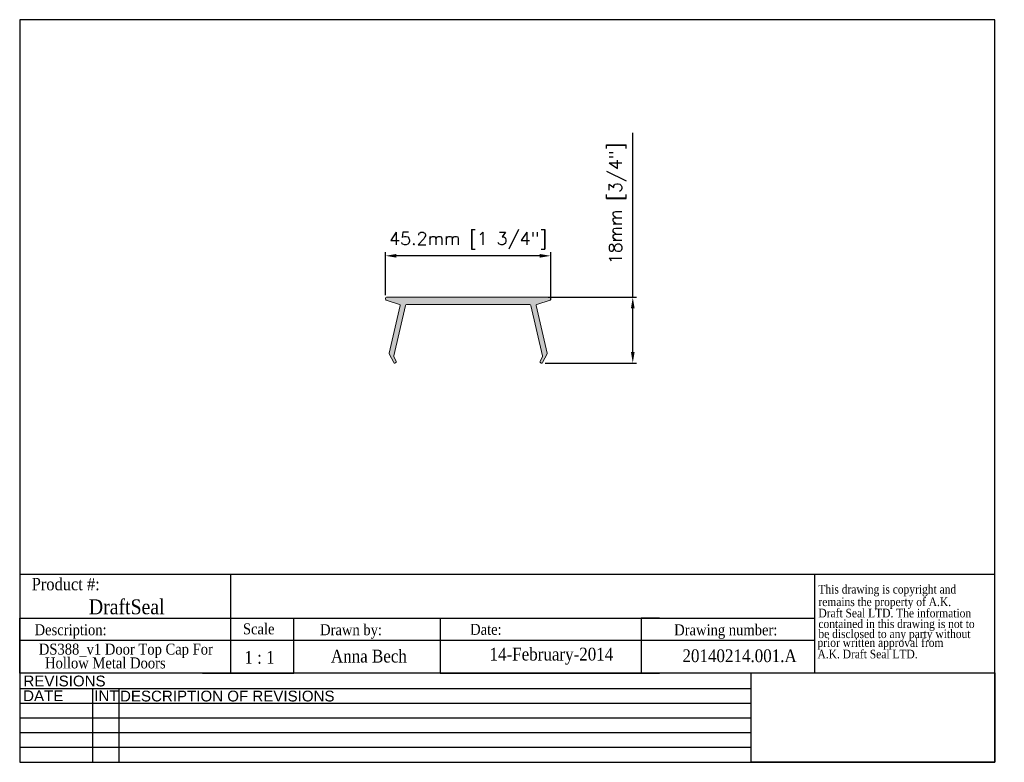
# Model space of a CAD drawing. Header units: millimetres. Extents: x 2362 to 2631, y 15 to 219.
import ezdxf
from ezdxf.enums import TextEntityAlignment as Align

# ---------------------------------------------------------------- set-up
doc = ezdxf.new("R2010")
doc.units = ezdxf.units.MM
doc.header["$MEASUREMENT"] = 0
for name, color, linetype, lineweight in [('AM_5', 3, 'Continuous', 25), ('BORDER', 7, 'Continuous', 25), ('DIMENSIONS', 8, 'Continuous', 15)]:
    doc.layers.add(name, color=color, linetype=linetype, lineweight=lineweight)
doc.layers.add('FRAME', color=7, linetype='Continuous')
doc.styles.add('DS GROUP', font='arial.ttf')
doc.styles.get("Standard").update_dxf_attribs({"font": 'ROMANS.SHX'})
doc.styles.add('TAG', font='GARA.TTF')
doc.dimstyles.new('AM_ISO$0', dxfattribs={"dimtxt": 1.5, "dimasz": 1.5, "dimexe": 1, "dimexo": 1, "dimgap": 1.5, "dimtad": 1, "dimdec": 0, "dimdsep": 46, "dimtxsty": 'Standard', "dimcen": 0, "dimclrd": 256, "dimclre": 256, "dimclrt": 2, "dimadec": 0, "dimazin": 2, "dimtp": 0.1, "dimtm": 0.1, "dimtfac": 0.71, "dimtdec": 0, "dimtmove": 0, "dimatfit": 3, "dimfxl": 1, "dimlwd": -1, "dimlwe": -1, "dimarcsym": 1})
picture_1 = doc.add_image_def('image1.bmp', size_in_pixel=(901, 331))

# ---------------------------------------------------------------- blocks, each defined once
blk = doc.blocks.new('A$C08671A0E')
at = {"layer": 'FRAME', "style": 'TAG'}
for s, p in [('This drawing is copyright and', (14.8, -52.3)), ('remains the property of A.K.', (14.8, -101.5)), ('Draft Seal LTD. The information', (14.8, -145.7)), ('contained in this drawing is not to  ', (14.8, -187.4)), ('be disclosed to any party without ', (14.8, -226.7)), (' prior written approval from', (0, -261.2)), (' A.K. Draft Seal LTD.', (0, -306.1))]:
    blk.add_text(s, height=33.819, dxfattribs=at).set_placement(p)
blk = doc.blocks.new('*D465')
at = {"layer": 'AM_5', "linetype": 'ByBlock', "transparency": 16777216}
for p, q in [((2529.76, 142.56), (2529.76, 187.56)), ((2506.57, 142.56), (2530.76, 142.56)), ((2529.76, 127.54), (2529.76, 139.56)), ((2505.77, 124.54), (2530.76, 124.54))]:
    blk.add_line(p, q, dxfattribs=at)
at = {"layer": 'AM_5', "transparency": 16777216}
for points in [[(2529.26, 139.56), (2530.26, 139.56), (2529.76, 142.56)], [(2529.26, 127.54), (2530.26, 127.54), (2529.76, 124.54)]]:
    blk.add_solid(points, dxfattribs=at)
at = {"layer": 'Defpoints', "color": 0, "transparency": 16777216}
for p in [(2505.57, 142.56), (2504.77, 124.54), (2529.76, 124.54)]:
    blk.add_point(p, dxfattribs=at)
at = {"layer": 'AM_5', "color": 7, "transparency": 16777216, "insert": (2525.59, 168.23), "char_height": 3.5, "attachment_point": 5, "rotation": 90}
blk.add_mtext('18mm [3/4"]', dxfattribs=at)
blk = doc.blocks.new('*D466')
at = {"layer": 'AM_5', "linetype": 'ByBlock', "transparency": 16777216}
for p, q in [((2462.12, 143.15), (2462.12, 154.89)), ((2504.33, 153.89), (2465.12, 153.89)), ((2507.33, 141.81), (2507.33, 154.89))]:
    blk.add_line(p, q, dxfattribs=at)
at = {"layer": 'AM_5', "transparency": 16777216}
for points in [[(2465.12, 154.39), (2465.12, 153.39), (2462.12, 153.89)], [(2504.33, 154.39), (2504.33, 153.39), (2507.33, 153.89)]]:
    blk.add_solid(points, dxfattribs=at)
at = {"layer": 'Defpoints', "color": 0, "transparency": 16777216}
for p in [(2462.12, 153.89), (2462.12, 142.15), (2507.33, 140.81)]:
    blk.add_point(p, dxfattribs=at)
at = {"layer": 'AM_5', "color": 7, "transparency": 16777216, "insert": (2484.72, 158.05), "char_height": 3.5, "attachment_point": 5}
blk.add_mtext('45.2mm [1 3/4"]', dxfattribs=at)

msp = doc.modelspace()

# ---------------------------------------------------------------- hatches: boundary and pattern name
at = {"layer": 'BORDER'}
h = msp.add_hatch(color=256, dxfattribs=at)
h.dxf.hatch_style = 1
h.paths.add_polyline_path([(2501.63, 140.53, -0.349242), (2501.87, 140.33), (2505.07, 126.49, -0.174347), (2505.05, 126.32), (2504.39, 125.01, 0.414214), (2504.51, 124.67), (2504.73, 124.55, 0.414214), (2505.07, 124.67), (2506.3, 127.12, 0.174347), (2506.32, 127.29), (2503.32, 140.3, -0.3921), (2503.49, 140.6), (2507.15, 141.74, 0.328039), (2507.33, 141.99), (2507.33, 142.31, 0.414214), (2507.07, 142.56), (2484.72, 142.56), (2462.37, 142.56, 0.414214), (2462.12, 142.31), (2462.12, 141.99, 0.328039), (2462.29, 141.74), (2465.95, 140.6, -0.3921), (2466.13, 140.3), (2463.12, 127.29, 0.174347), (2463.14, 127.12), (2464.37, 124.67, 0.414214), (2464.71, 124.55), (2464.94, 124.67, 0.414214), (2465.05, 125.01), (2464.39, 126.32, -0.174347), (2464.37, 126.49), (2467.57, 140.33, -0.349242), (2467.82, 140.53), (2484.72, 140.53)])

# ---------------------------------------------------------------- linework, layer by layer
for p, q in [((2362.06, 66.79), (2579.51, 66.79)), ((2419.68, 66.79), (2419.68, 54.73)), ((2579.51, 66.79), (2579.51, 39.73)), ((2362.06, 39.73), (2362.06, 54.73)), ((2362.06, 54.73), (2579.51, 54.73)), ((2362.06, 54.73), (2362.06, 49.73)), ((2362.06, 54.73), (2362.06, 48.73)), ((2362.06, 54.73), (2412.06, 54.73)), ((2419.68, 54.73), (2419.68, 39.73)), ((2437.06, 39.73), (2437.06, 54.73)), ((2437.06, 54.73), (2477.06, 54.73)), ((2477.06, 54.73), (2477.06, 39.73)), ((2537.06, 54.73), (2532.06, 54.73)), ((2532.06, 54.73), (2532.06, 39.73)), ((2362.06, 48.73), (2362.06, 50.23)), ((2362.06, 48.73), (2579.51, 48.73)), ((2362.06, 39.73), (2362.06, 42.73)), ((2412.06, 39.73), (2437.06, 39.73)), ((2477.06, 39.73), (2537.06, 39.73))]:
    msp.add_line(p, q)
for p, q in [((2362.06, 218.5), (2362.06, 15.3)), ((2628.76, 218.5), (2362.06, 218.5)), ((2628.76, 15.3), (2628.76, 218.5)), ((2579.51, 66.79), (2628.76, 66.79)), ((2628.76, 39.73), (2362.06, 39.73)), ((2562.14, 35.42), (2362.06, 35.42)), ((2381.93, 35.42), (2381.93, 15.3)), ((2389.14, 35.42), (2389.14, 15.3)), ((2562.14, 31.4), (2362.06, 31.4)), ((2562.14, 27.37), (2362.06, 27.37)), ((2562.14, 23.35), (2362.06, 23.35)), ((2562.14, 19.33), (2362.06, 19.33)), ((2362.06, 15.3), (2628.76, 15.3))]:
    msp.add_line(p, q, dxfattribs=at)
at = {"layer": 'DIMENSIONS'}
for p, q in [((2462.12, 142.31), (2462.12, 141.99)), ((2462.29, 141.74), (2465.95, 140.6)), ((2462.37, 142.56), (2484.72, 142.56)), ((2463.12, 127.29), (2466.13, 140.3)), ((2464.37, 126.49), (2467.57, 140.33)), ((2467.82, 140.53), (2484.72, 140.53)), ((2507.07, 142.56), (2484.72, 142.56)), ((2501.63, 140.53), (2484.72, 140.53)), ((2505.07, 126.49), (2501.87, 140.33)), ((2506.32, 127.29), (2503.32, 140.3)), ((2507.15, 141.74), (2503.49, 140.6)), ((2507.33, 142.31), (2507.33, 141.99)), ((2463.14, 127.12), (2464.37, 124.67)), ((2506.3, 127.12), (2505.07, 124.67)), ((2464.39, 126.32), (2465.05, 125.01)), ((2464.71, 124.55), (2464.94, 124.67)), ((2505.05, 126.32), (2504.39, 125.01)), ((2504.73, 124.55), (2504.51, 124.67))]:
    msp.add_line(p, q, dxfattribs=at)
for centre, start, end in [((2462.37, 142.31), 90, 180), ((2462.37, 141.99), 180, 252.646), ((2465.88, 140.36), 347.0054, 72.646), ((2467.82, 140.28), 90, 167.0054), ((2501.63, 140.28), 12.9946, 90), ((2503.56, 140.36), 107.354, 192.9946), ((2507.07, 142.31), 0, 90), ((2507.07, 141.99), 287.354, 0), ((2463.37, 127.23), 167.0054, 206.5651), ((2506.07, 127.23), 333.4349, 12.9946), ((2464.62, 126.43), 167.0054, 206.5651), ((2464.6, 124.78), 206.5651, 296.5651), ((2464.82, 124.9), 296.5651, 26.5651), ((2504.62, 124.9), 153.4349, 243.4349), ((2504.85, 124.78), 243.4349, 333.4349), ((2504.82, 126.43), 333.4349, 12.9946)]:
    msp.add_arc(centre, 0.254, start, end, dxfattribs=at)
at = {"layer": 'FRAME', "color": 1}
for q in [(2562.14, 39.74), (2562.14, 39.73)]:
    msp.add_line((2562.14, 15.3), q, dxfattribs=at)

# ---------------------------------------------------------------- block references
at = {"xscale": 0.06987750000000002, "yscale": 0.06987750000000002, "zscale": 0.06987750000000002}
msp.add_blockref('A$C08671A0E', (2579.51, 65.14), dxfattribs=at)

# ---------------------------------------------------------------- texts
at = {"layer": 'BORDER', "attachment_point": 2, "style": 'DS GROUP'}
for s, width, insert, char_height in [('REVISIONS', 20.3868, (2374.32, 39.03), 2.953), ('DATE', 20.3868, (2368.5, 34.99), 2.953), ('INT', 20.3868, (2385.79, 34.99), 2.953), ('DESCRIPTION OF REVISIONS', 103.8609, (2418.84, 34.91), 2.9531)]:
    msp.add_mtext_dynamic_manual_height_columns(s, width=width, gutter_width=7.5, heights=[0], dxfattribs=dict(at, insert=insert, char_height=char_height))
at = {"layer": 'FRAME', "style": 'TAG'}
for s, height, p in [('Product #:', 3.382, (2374.65, 64.13)), ('DraftSeal', 4.069, (2391.34, 57.98)), ('Description:', 3, (2375.98, 51.11)), ('Drawn by:', 3, (2452.69, 51.18)), ('Date:', 3, (2489.58, 51.66)), ('Drawing number:', 3, (2555.2, 51.15)), ('1 : 1', 3.5, (2427.65, 44)), ('Anna Bech', 3.5, (2457.58, 44.44)), ('14-February-2014', 3.5, (2507.5, 44.44)), ('20140214.001.A', 3.5, (2558.98, 44.45))]:
    msp.add_text(s, height=height, dxfattribs=at).set_placement(p, align=Align.MIDDLE)
msp.add_text('Scale', height=3, dxfattribs=at).set_placement((2423.13, 50.32))
for s, p in [('DS388_v1 Door Top Cap For', (2391.1, 44.78)), ('Hollow Metal Doors', (2385.49, 41))]:
    msp.add_text(s, height=3, dxfattribs=at).set_placement(p, align=Align.CENTER)

# ---------------------------------------------------------------- dimensions: what is measured, and where the dimension line sits
at = {"layer": 'AM_5'}
for base, p1, p2, angle, picture, middle in [((2529.76, 124.54), (2505.57, 142.56), (2504.77, 124.54), 270, '*D465', (2529.76, 168.23)), ((2462.12, 153.89), (2507.33, 140.81), (2462.12, 142.15), 180, '*D466', (2484.72, 153.89))]:
    dim = msp.add_linear_dim(base=base, p1=p1, p2=p2, angle=angle, dimstyle='AM_ISO$0', override={"dimtxt": 3.5, "dimasz": 3, "dimdec": 1, "dimpost": '<>mm', "dimclrt": 7}, dxfattribs=at)
    dim.commit()
    dim.dimension.update_dxf_attribs({"geometry": picture, "text_midpoint": middle, "dimtype": 160})

# ---------------------------------------------------------------- pictures from other files: only their frames are drawn
image = msp.add_image(picture_1, insert=(2562.14, 15.3), size_in_units=(66.62, 24.47))
image.dxf.flags = 7

doc.saveas('drawing.dxf')
